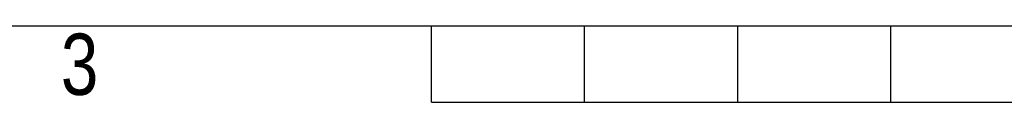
# Model space of a CAD drawing. Header units: millimetres. Extents: x 0 to 420, y 0 to 297.
# Tile 2 of 22: x 130 to 197, y 0 to 5. Entities that reach past the tile are written whole.
import ezdxf

# ---------------------------------------------------------------- set-up
doc = ezdxf.new("R2010")
doc.units = ezdxf.units.MM
doc.layers.add('CARTIGLIO', color=140, linetype='Continuous')
doc.styles.add('SLDTEXTSTYLE2', font='TXT', dxfattribs={"width": 0.821468})

msp = doc.modelspace()

# ---------------------------------------------------------------- linework, layer by layer
at = {"layer": 'CARTIGLIO', "linetype": 'Continuous'}
for p, q in [((5.18012, 5.171), (414.8274, 5.171)), ((158.2616, -0.00321), (158.2616, 5.171)), ((168.61003, -0.00321), (168.61003, 5.171)), ((178.95846, -0.00321), (178.95846, 5.171)), ((189.30689, -0.00321), (189.30689, 5.171)), ((158.2616, -0.00321), (261.74592, -0.00321))]:
    msp.add_line(p, q, dxfattribs=at)

# ---------------------------------------------------------------- texts
at = {"layer": 'CARTIGLIO', "insert": (134.49186, 4.63707), "char_height": 4.13937, "attachment_point": 2, "style": 'SLDTEXTSTYLE2'}
msp.add_mtext('3', dxfattribs=at)

doc.saveas('drawing.dxf')
